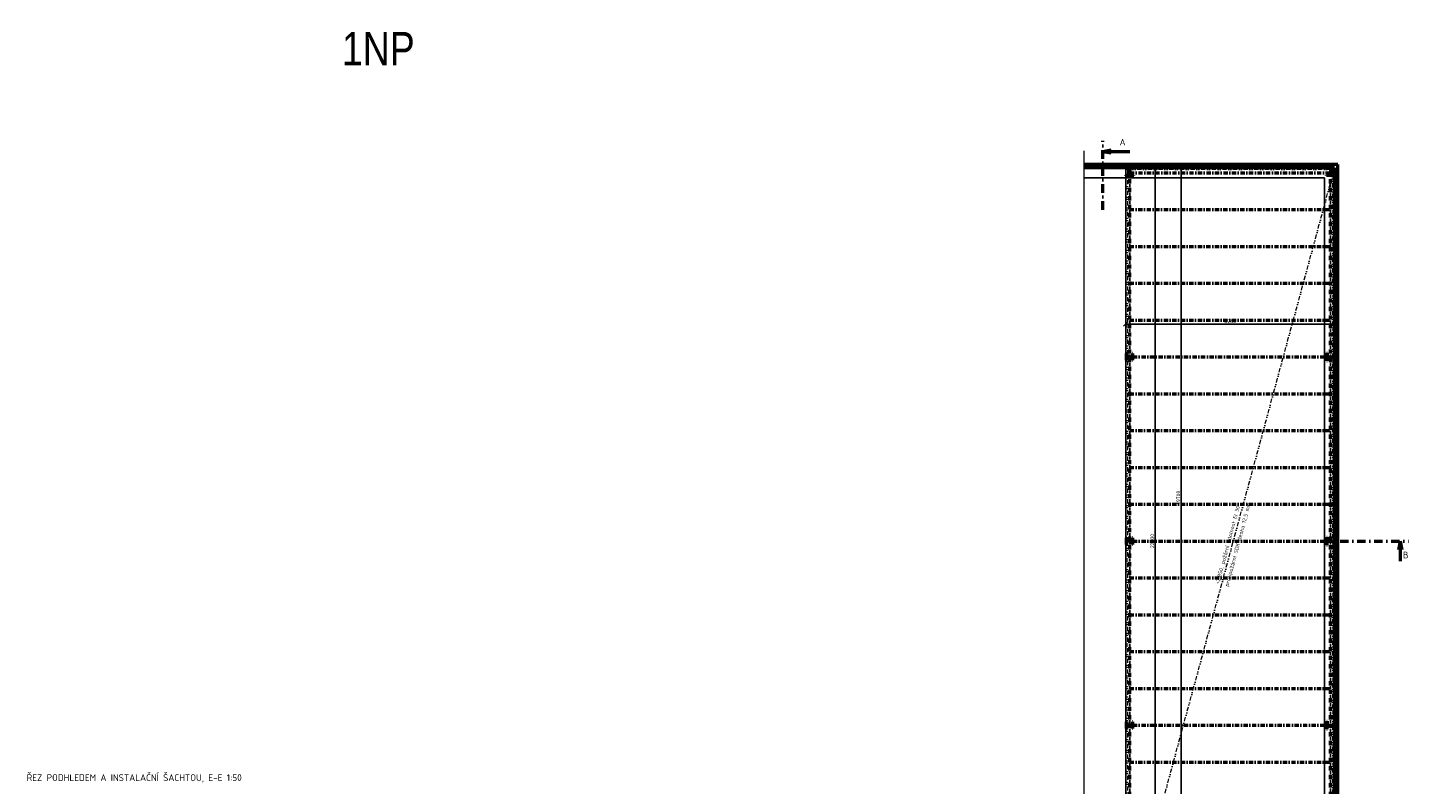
# Model space of a CAD drawing. Header units: millimetres. Extents: x -118752 to 407724, y -73278 to 155058.
# Tile 106 of 256: x -58240 to -16997, y 72690 to 95293. Entities that reach past the tile are written whole.
import ezdxf
from ezdxf.enums import TextEntityAlignment as Align

# ---------------------------------------------------------------- set-up
doc = ezdxf.new("R2010")
doc.units = ezdxf.units.MM
doc.header["$LTSCALE"] = 10
doc.linetypes.add('DASHDOT', pattern=[25.4, 12.7, -6.35, 0, -6.35])
doc.linetypes.add('DIVIDE', pattern=[31.75, 12.7, -6.35, 0, -6.35, 0, -6.35])
for name, color, linetype, lineweight in [('CKKOTY', 3, 'Continuous', 25), ('CKPOPIS_POHLED', 3, 'Continuous', 25), ('CKRASTR', 7, 'DASHDOT', 15), ('CKRASTR_POPIS', 3, 'Continuous', 25), ('CKREZY_OZNACENI', 4, 'DASHDOT', 50), ('CKSTENY_PODROVINOU', 7, 'Continuous', 25), ('CKSTENY_REZ', 6, 'Continuous', 50), ('CKTEXTY_MALE', 3, 'Continuous', 18), ('CSPROFILY_REZY', 4, 'Continuous', 50), ('podhledy', 7, 'Continuous', 20)]:
    doc.layers.add(name, color=color, linetype=linetype, lineweight=lineweight)
doc.styles.add('Arial', font='arial.ttf', dxfattribs={"width": 0.8})
doc.styles.get("Standard").update_dxf_attribs({"font": 'isocpeur.ttf'})
doc.linetypes.add('PRERUSENI', pattern='A,60,[100,CADKON.SHX,S=2.5,R=0,X=0,Y=0],-10', length=70)
doc.dimstyles.new('CADKON', dxfattribs={"dimscale": 50, "dimtxt": 2.2, "dimasz": 2.5, "dimexe": 1.8, "dimexo": 5, "dimgap": 0.6, "dimtad": 1, "dimrnd": 1, "dimtxsty": 'Standard', "dimblk1": 'OBLIQUE', "dimblk2": 'OBLIQUE', "dimsah": 1, "dimcen": 2.5, "dimadec": 1, "dimazin": 2, "dimtfac": 1, "dimtdec": 4, "dimtix": 1, "dimtmove": 2, "dimatfit": 3, "dimldrblk": 'OPEN30', "dimfxl": 5, "dimfxlon": 1, "dimtolj": 1, "dimarcsym": 0})

# ---------------------------------------------------------------- blocks, each defined once
blk = doc.blocks.new('CK_S_EXT_HEAHEA200')
for p, q in [((-100, 95), (100, 95)), ((-100, 95), (-100, 85)), ((-100, 85), (-21.25, 85)), ((-3.25, -67), (-3.25, 67)), ((3.25, -67), (3.25, 67)), ((100, 85), (21.25, 85)), ((100, 95), (100, 85)), ((-100, -95), (-100, -85)), ((-100, -85), (-21.25, -85)), ((-100, -95), (100, -95)), ((100, -85), (21.25, -85)), ((100, -95), (100, -85))]:
    blk.add_line(p, q)
for centre, start, end in [((-21.25, 67), 0, 90), ((21.25, 67), 90, 180), ((-21.25, -67), 270, 0), ((21.25, -67), 180, 270)]:
    blk.add_arc(centre, 18, start, end)
blk = doc.blocks.new('CK_S_EXT_HEAHEA240')
for p, q in [((-120, 115), (120, 115)), ((-120, 115), (-120, 103)), ((-120, 103), (-24.75, 103)), ((-3.75, -82), (-3.75, 82)), ((3.75, -82), (3.75, 82)), ((120, 103), (24.75, 103)), ((120, 115), (120, 103)), ((-120, -115), (-120, -103)), ((-120, -103), (-24.75, -103)), ((-120, -115), (120, -115)), ((120, -103), (24.75, -103)), ((120, -115), (120, -103))]:
    blk.add_line(p, q)
for centre, start, end in [((-24.75, 82), 0, 90), ((24.75, 82), 90, 180), ((-24.75, -82), 270, 0), ((24.75, -82), 180, 270)]:
    blk.add_arc(centre, 21, start, end)
blk = doc.blocks.new('_OBLIQUE')
at = {"color": 0, "linetype": 'ByBlock'}
blk.add_line((-0.5, -0.5), (0.5, 0.5), dxfattribs=at)
blk = doc.blocks.new('*D9823')
at = {"layer": 'CKKOTY', "color": 0, "lineweight": -2}
for p, q in [((-24815, 91108), (-24475, 91108)), ((-24565, 68808), (-24565, 91108)), ((-24815, 68808), (-24475, 68808))]:
    blk.add_line(p, q, dxfattribs=at)
at = {"layer": 'Defpoints', "color": 0}
for p in [(-25200, 91108), (-24565, 91108), (-25180, 68808)]:
    blk.add_point(p, dxfattribs=at)
at = {"layer": 'CKKOTY', "color": 0, "lineweight": -2, "xscale": 125, "yscale": 125, "zscale": 125}
for p, rotation in [((-24565, 91108), 90), ((-24565, 68808), 270)]:
    blk.add_blockref('_OBLIQUE', p, dxfattribs=dict(at, rotation=rotation))
at = {"layer": 'CKKOTY', "color": 0, "insert": (-24650, 79958), "char_height": 110, "attachment_point": 5, "rotation": 90}
blk.add_mtext('\\A1;22300', dxfattribs=at)
blk = doc.blocks.new('_Open30')
at = {"color": 0, "lineweight": -2}
for p, q in [((-1, 0.27), (0, 0)), ((0, 0), (-1, -0.27)), ((0, 0), (-1, 0))]:
    blk.add_line(p, q, dxfattribs=at)
blk = doc.blocks.new('*D9824')
at = {"layer": 'CKKOTY', "color": 0, "lineweight": -2}
for p, q in [((-25440, 86689), (-25440, 86349)), ((-19200, 86689), (-19200, 86349)), ((-25440, 86439), (-19200, 86439))]:
    blk.add_line(p, q, dxfattribs=at)
at = {"layer": 'Defpoints', "color": 0}
for p in [(-25440, 91096), (-19200, 91108), (-19200, 86439)]:
    blk.add_point(p, dxfattribs=at)
at = {"layer": 'CKKOTY', "color": 0, "lineweight": -2, "xscale": 125, "yscale": 125, "zscale": 125, "rotation": 180}
blk.add_blockref('_OBLIQUE', (-25440, 86439), dxfattribs=at)
at = {"layer": 'CKKOTY', "color": 0, "lineweight": -2, "xscale": 125, "yscale": 125, "zscale": 125}
blk.add_blockref('_OBLIQUE', (-19200, 86439), dxfattribs=at)
at = {"layer": 'CKKOTY', "color": 0, "insert": (-22320, 86524), "char_height": 110, "attachment_point": 5}
blk.add_mtext('\\A1;6240', dxfattribs=at)
blk = doc.blocks.new('*D9827')
at = {"layer": 'CKKOTY', "color": 0, "lineweight": -2}
for p, q in [((-23534, 91108), (-23874, 91108)), ((-23784, 71408), (-23784, 91108)), ((-23550, 71408), (-23874, 71408))]:
    blk.add_line(p, q, dxfattribs=at)
at = {"layer": 'Defpoints', "color": 0}
for p in [(-23784, 91108), (-23013, 91108), (-23300, 71408)]:
    blk.add_point(p, dxfattribs=at)
at = {"layer": 'CKKOTY', "color": 0, "lineweight": -2, "xscale": 125, "yscale": 125, "zscale": 125}
for p, rotation in [((-23784, 91108), 90), ((-23784, 71408), 270)]:
    blk.add_blockref('_OBLIQUE', p, dxfattribs=dict(at, rotation=rotation))
at = {"layer": 'CKKOTY', "color": 0, "insert": (-23869, 81258), "char_height": 110, "attachment_point": 5, "rotation": 90}
blk.add_mtext('\\A1;19700', dxfattribs=at)

msp = doc.modelspace()

# ---------------------------------------------------------------- linework, layer by layer
at = {"layer": 'CKRASTR', "linetype": 'PRERUSENI'}
msp.add_line((-26693.487, 91608.624), (-26693.487, 70592.316), dxfattribs=at)
at = {"layer": 'CKREZY_OZNACENI', "ltscale": 2}
for p, q in [((-26128.801, 89853.503), (-26128.801, 91908.343)), ((-19039.442, 79958.162), (-16997.329, 79958.162))]:
    msp.add_line(p, q, dxfattribs=at)
at = {"layer": 'CKREZY_OZNACENI', "linetype": 'Continuous'}
for p, q in [((-26128.801, 91595.838), (-25870.289, 91641.421)), ((-26128.801, 91595.838), (-25315.956, 91595.838)), ((-26128.801, 91595.838), (-25870.289, 91550.255)), ((-17242.577, 79958.162), (-17288.16, 79699.65)), ((-17242.577, 79958.162), (-17242.577, 79358.162)), ((-17242.577, 79958.162), (-17196.994, 79699.65))]:
    msp.add_line(p, q, dxfattribs=at)
at = {"layer": 'CKSTENY_PODROVINOU'}
for p, q in [((-26693.487, 90808.162), (-19500.468, 90808.162)), ((-25440.468, 69038.162), (-25440.468, 91108.162)), ((-19500.468, 90808.162), (-19500.468, 71408.162))]:
    msp.add_line(p, q, dxfattribs=at)
at = {"layer": 'CKSTENY_REZ'}
for p, q in [((-19100.468, 91208.162), (-26693.487, 91208.162)), ((-19100.468, 70808.162), (-19100.468, 91208.162)), ((-19200.468, 91108.162), (-26693.487, 91108.162)), ((-19200.468, 71408.162), (-19200.468, 91108.162))]:
    msp.add_line(p, q, dxfattribs=at)
at = {"layer": 'CSPROFILY_REZY', "linetype": 'DASHDOT'}
for p, q in [((-25320.468, 69038.162), (-25320.468, 90878.162)), ((-25316.718, 90958.162), (-19324.218, 90958.162)), ((-19320.468, 69038.162), (-19320.468, 90878.162)), ((-25320.468, 89858.162), (-19320.468, 89858.162)), ((-25320.468, 88758.162), (-19320.468, 88758.162)), ((-25320.468, 87658.162), (-19320.468, 87658.162)), ((-25320.468, 86558.162), (-19320.468, 86558.162)), ((-25225.468, 85458.162), (-19320.468, 85458.162)), ((-25320.468, 84358.162), (-19320.468, 84358.162)), ((-25320.468, 83258.162), (-19320.468, 83258.162)), ((-25320.468, 82158.162), (-19320.468, 82158.162)), ((-25320.468, 81058.162), (-19320.468, 81058.162)), ((-25225.468, 79958.162), (-19320.468, 79958.162)), ((-25320.468, 78858.162), (-19320.468, 78858.162)), ((-25320.468, 77758.162), (-19320.468, 77758.162)), ((-25320.468, 76658.162), (-19320.468, 76658.162)), ((-25320.468, 75558.162), (-19320.468, 75558.162)), ((-25225.468, 74458.162), (-19320.468, 74458.162)), ((-25320.468, 73358.162), (-19320.468, 73358.162))]:
    msp.add_line(p, q, dxfattribs=at)
at = {"layer": 'podhledy', "linetype": 'DIVIDE'}
msp.add_line((-25180.468, 69058.162), (-19200.468, 91108.162), dxfattribs=at)
msp.add_lwpolyline([(-25390.468, 91058.162), (-25390.468, 69108.162), (-25130.468, 69108.162), (-25130.468, 68858.162), (-23350.468, 68858.162), (-23350.468, 71458.162), (-19250.468, 71458.162), (-19250.468, 91058.162)], close=True, dxfattribs=at)

# ---------------------------------------------------------------- block references
at = {"layer": 'CSPROFILY_REZY'}
for name, p, rotation in [('CK_S_EXT_HEAHEA240', (-25320.468, 90993.162), 180), ('CK_S_EXT_HEAHEA240', (-19320.468, 90993.162), 180), ('CK_S_EXT_HEAHEA200', (-25320.468, 85458.162), 90), ('CK_S_EXT_HEAHEA240', (-19320.468, 85458.162), 270), ('CK_S_EXT_HEAHEA200', (-25320.468, 79958.162), 90), ('CK_S_EXT_HEAHEA240', (-19320.468, 79958.162), 270), ('CK_S_EXT_HEAHEA200', (-25320.468, 74458.162), 90), ('CK_S_EXT_HEAHEA240', (-19320.468, 74458.162), 270)]:
    msp.add_blockref(name, p, dxfattribs=dict(at, rotation=rotation))

# ---------------------------------------------------------------- texts
at = {"layer": 'CKPOPIS_POHLED'}
for s, p in [('A', (-25534.455, 91871.628)), ('B', (-17078.816, 79539.525))]:
    msp.add_text(s, height=200, dxfattribs=at).set_placement(p, align=Align.MIDDLE_CENTER)
msp.add_text('ŘEZ PODHLEDEM A INSTALAČNÍ ŠACHTOU, E-E 1:50', height=200, dxfattribs=at).set_placement((-58267.206, 72792.428))
at = {"layer": 'CKRASTR_POPIS', "style": 'Arial', "width": 0.8}
msp.add_text('1NP', height=1000, dxfattribs=at).set_placement((-47764.061, 94663.424), align=Align.MIDDLE)
at = {"layer": 'CKTEXTY_MALE'}
for s, p in [('+2,850, požární odolnost EI 30', (-22653.043, 78657.187)), ('protipožární SDK deska 12,5 mm', (-22372.661, 78587.092))]:
    msp.add_text(s, height=115, rotation=75, dxfattribs=at).set_placement(p)

# ---------------------------------------------------------------- dimensions: what is measured, and where the dimension line sits
at = {"layer": 'CKKOTY'}
for base, p1, p2, picture, middle in [((-24564.978, 91108.162), (-25180.468, 68808.162), (-25200.468, 91108.162), '*D9823', (-24649.978, 79958.162)), ((-23784.472, 91108.162), (-23300.468, 71408.162), (-23013.185, 91108.162), '*D9827', (-23869.472, 81258.162))]:
    dim = msp.add_linear_dim(base=base, p1=p1, p2=p2, angle=90, dimstyle='CADKON', dxfattribs=at)
    dim.commit()
    dim.dimension.update_dxf_attribs({"geometry": picture, "text_midpoint": middle})
dim = msp.add_linear_dim(base=(-19200.468, 86438.912), p1=(-25440.468, 91096.162), p2=(-19200.468, 91108.162), dimstyle='CADKON', dxfattribs=at)
dim.commit()
dim.dimension.update_dxf_attribs({"geometry": '*D9824', "text_midpoint": (-22320.468, 86523.912)})

doc.saveas('drawing.dxf')
